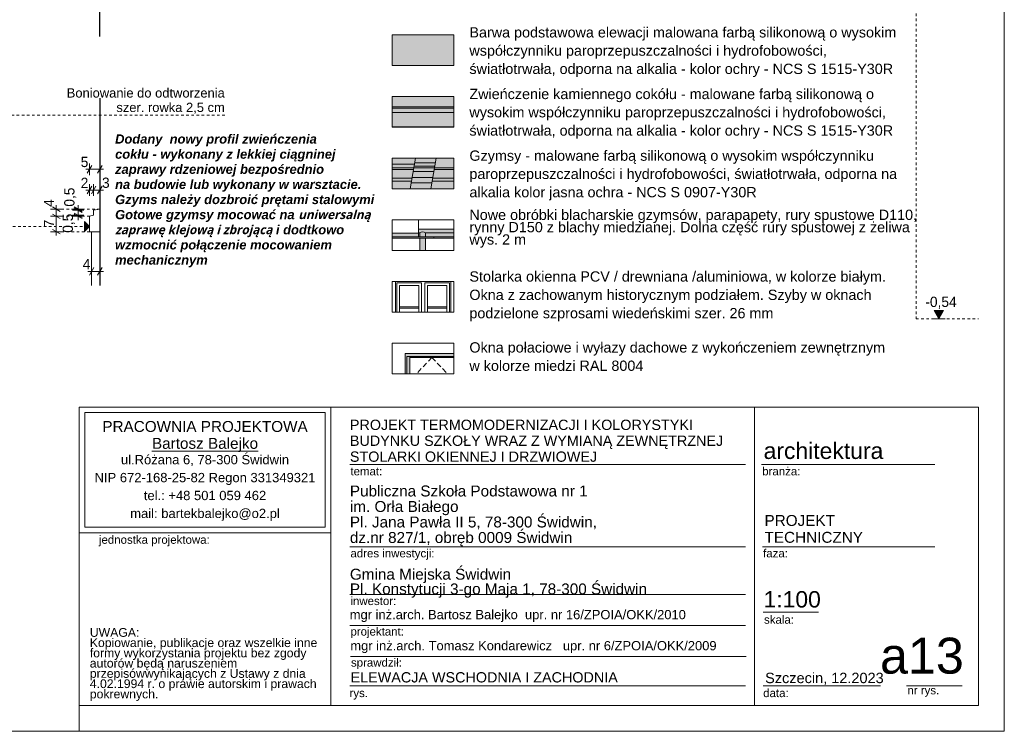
# Model space of a CAD drawing. Extents: x -396299 to -11759, y -15022 to 18278.
# Tile 6 of 205: x -371381 to -352222, y -12022 to 1829. Entities that reach past the tile are written whole.
import ezdxf

# ---------------------------------------------------------------- set-up
doc = ezdxf.new("R2010")
doc.units = 0
doc.header["$MEASUREMENT"] = 0
doc.linetypes.add('Hidden Line', pattern=[100, 50, -50])
doc.linetypes.add('Krawędzie ukryte', pattern=[150, 100, -50])
for name, color, linetype, lineweight, true_color in [('Arch okna_Nr_Pióra__114', 7, 'Continuous', 13, 0xf1d696), ('Arch okna_Nr_Pióra__82', 7, 'Continuous', 20, 0xaaaaaa), ('Arch opisy_Nr_Pióra__3', 7, 'Continuous', 20, 0xff6600)]:
    doc.layers.add(name, color=color, linetype=linetype, lineweight=lineweight, true_color=true_color)
for name, color, linetype, lineweight in [('Arch okna_Nr_Pióra__32', 34, 'Continuous', 15), ('Arch okna_Nr_Pióra__5', 7, 'Continuous', 13), ('Arch opisy_Nr_Pióra__1', 7, 'Continuous', 25), ('Arch opisy_Nr_Pióra__21', 7, 'Continuous', 13), ('Arch opisy_Nr_Pióra__5', 7, 'Continuous', 13), ('ARCH TABELA_Nr_Pióra__1', 7, 'Continuous', 25), ('ARCH TABELA_Nr_Pióra__21', 7, 'Continuous', 13), ('ARCH TABELA_Nr_Pióra__7', 7, 'Continuous', 13), ('Arch wymiary_Nr_Pióra__21', 7, 'Continuous', 13), ('Arch wymiary_Nr_Pióra__5', 7, 'Continuous', 13), ('INWENT ODWODNIENIE_Nr_Pióra__21', 7, 'Continuous', 13), ('INWENT ODWODNIENIE_Nr_Pióra__5', 7, 'Continuous', 13), ('INWENT TEREN_Nr_Pióra__1', 7, 'Continuous', 25), ('INWENT. DRZWI_Nr_Pióra__21', 7, 'Continuous', 13), ('INWENT. OKNA_Nr_Pióra__21', 7, 'Continuous', 13), ('INWENT.ŚCIANY_Nr_Pióra__1', 7, 'Continuous', 25), ('INWENT.ŚCIANY_Nr_Pióra__21', 7, 'Continuous', 13)]:
    doc.layers.add(name, color=color, linetype=linetype, lineweight=lineweight)
doc.layers.add('Arch opisy', color=7, linetype='Continuous')
doc.layers.add('Arch wymiary', color=7, linetype='Continuous')
doc.styles.add('GENERATED_STYLE_1', font='txt')
doc.styles.add('GENERATED_STYLE_10', font='arial.ttf')
doc.styles.add('GENERATED_STYLE_5', font='arial.ttf')
doc.styles.add('GENERATED_STYLE_6', font='arial.ttf')
doc.styles.add('GENERATED_STYLE_7', font='arial.ttf')
doc.dimstyles.new('GENERATED_STYLE__3', dxfattribs={"dimtxt": 200, "dimasz": 114, "dimexe": 0.18, "dimexo": 0, "dimgap": 0.09, "dimtad": 1, "dimdec": 0, "dimlfac": 0.1, "dimzin": 0, "dimdsep": 46, "dimtxsty": 'GENERATED_STYLE_1', "dimblk": 'ARROWHEAD_2', "dimblk1": 'ARROWHEAD_2', "dimblk2": 'ARROWHEAD_2', "dimcen": 0.09, "dimclrd": 7, "dimclre": 7, "dimclrt": 7, "dimazin": 0, "dimtfac": 1, "dimtdec": 4, "dimtmove": 2, "dimatfit": 3, "dimfxl": 0, "dimtolj": 1, "dimtzin": 0, "dimarcsym": 0})
doc.dimstyles.new('GENERATED_STYLE__4', dxfattribs={"dimtxt": 200, "dimasz": 114, "dimexe": 0.18, "dimexo": 0, "dimgap": 0.09, "dimtad": 1, "dimdec": 0, "dimlfac": 0.1, "dimzin": 0, "dimdsep": 46, "dimtxsty": 'GENERATED_STYLE_1', "dimblk": 'ARROWHEAD_2', "dimblk1": 'ARROWHEAD_2', "dimblk2": 'ARROWHEAD_2', "dimcen": 0.09, "dimclrd": 7, "dimclre": 7, "dimclrt": 7, "dimazin": 0, "dimtfac": 1, "dimtdec": 4, "dimtmove": 0, "dimatfit": 3, "dimfxl": 0, "dimtolj": 1, "dimtzin": 0, "dimarcsym": 0})
doc.dimstyles.new('GENERATED_STYLE__5', dxfattribs={"dimtxt": 200, "dimasz": 114, "dimexe": 0.18, "dimexo": 0, "dimgap": 0.09, "dimtad": 1, "dimtih": 1, "dimtoh": 1, "dimdec": 0, "dimlfac": 0.1, "dimzin": 0, "dimdsep": 46, "dimtxsty": 'GENERATED_STYLE_1', "dimblk": 'ARROWHEAD_2', "dimblk1": 'ARROWHEAD_2', "dimblk2": 'ARROWHEAD_2', "dimcen": 0.09, "dimclrd": 7, "dimclre": 7, "dimclrt": 7, "dimazin": 0, "dimtfac": 1, "dimtdec": 4, "dimtmove": 0, "dimatfit": 3, "dimfxl": 0, "dimtolj": 1, "dimtzin": 0, "dimarcsym": 0})

# ---------------------------------------------------------------- blocks, each defined once
blk = doc.blocks.new('Linia_173', base_point=(-367390, -31))
at = {"layer": 'Arch opisy_Nr_Pióra__3', "linetype": 'Continuous'}
blk.add_hatch(color=256, dxfattribs=at).paths.add_polyline_path([(-374767, -31), (-374667, 69), (-374667, -131)], flags=0)
for p, q in [((-374767, -31), (-374667, 69)), ((-374667, 69), (-374667, -131)), ((-374767, -31), (-374667, -131))]:
    blk.add_line(p, q, dxfattribs=at)
at = {"layer": 'Arch opisy_Nr_Pióra__3', "linetype": 'Hidden Line'}
blk.add_line((-367390, -31), (-374667, -31), dxfattribs=at)
blk = doc.blocks.new('Linia_187', base_point=(-375912, -2196))
at = {"layer": 'Arch opisy_Nr_Pióra__3', "linetype": 'Continuous'}
blk.add_hatch(color=256, dxfattribs=at).paths.add_polyline_path([(-370023, -2196), (-370123, -2296), (-370123, -2096)], flags=0)
for p, q in [((-370023, -2196), (-370123, -2096)), ((-370123, -2296), (-370123, -2096)), ((-370023, -2196), (-370123, -2296))]:
    blk.add_line(p, q, dxfattribs=at)
at = {"layer": 'Arch opisy_Nr_Pióra__3', "linetype": 'Hidden Line'}
blk.add_line((-375912, -2196), (-370123, -2196), dxfattribs=at)
blk = doc.blocks.new('Wymiary_15', base_point=(-353495, -3992))
at = {"layer": 'Arch wymiary_Nr_Pióra__21', "linetype": 'Continuous'}
blk.add_hatch(color=256, dxfattribs=at).paths.add_polyline_path([(-353495, -3992), (-353588, -3832), (-353403, -3832)], flags=0)
for p, q in [((-353495, -3992), (-353588, -3832)), ((-353588, -3832), (-353403, -3832)), ((-353403, -3832), (-353495, -3992)), ((-353495, -3992), (-353615, -3992)), ((-353495, -3992), (-353375, -3992))]:
    blk.add_line(p, q, dxfattribs=at)
at = {"layer": 'Arch wymiary_Nr_Pióra__21', "insert": (-353758, -3800), "char_height": 200, "attachment_point": 7, "style": 'GENERATED_STYLE_1'}
blk.add_mtext('{-0,54}', dxfattribs=at)
blk = doc.blocks.new('*D743')
at = {"layer": 'Arch wymiary_Nr_Pióra__5', "linetype": 'Continuous'}
for p, q in [((-369939, -2994), (-370026, -3144)), ((-369983, -3181), (-369983, -2956)), ((-369866, -3144), (-369779, -2994)), ((-369823, -3181), (-369823, -2956)), ((-370056, -3069), (-369983, -3069)), ((-369983, -3069), (-369823, -3069)), ((-369823, -3069), (-369749, -3069))]:
    blk.add_line(p, q, dxfattribs=at)
at = {"layer": 'Arch wymiary_Nr_Pióra__21', "insert": (-370154, -3029), "char_height": 200, "attachment_point": 7, "style": 'GENERATED_STYLE_1'}
blk.add_mtext('{4}', dxfattribs=at)
blk = doc.blocks.new('ARROWHEAD_2')
at = {"color": 0, "linetype": 'Continuous', "lineweight": 0}
for p, q in [((0, 0), (-1, 0)), ((-0.38, -0.66), (0.38, 0.66))]:
    blk.add_line(p, q, dxfattribs=at)
blk = doc.blocks.new('*D744')
at = {"layer": 'Arch wymiary_Nr_Pióra__5', "linetype": 'Continuous'}
for p, q in [((-370559, -1998), (-370784, -1998)), ((-370746, -1954), (-370596, -2041)), ((-370671, -2298), (-370671, -1998)), ((-370559, -2298), (-370784, -2298)), ((-370746, -2254), (-370596, -2341)), ((-370671, -2371), (-370671, -2298))]:
    blk.add_line(p, q, dxfattribs=at)
at = {"layer": 'Arch wymiary_Nr_Pióra__21', "char_height": 200, "attachment_point": 7, "rotation": 90, "style": 'GENERATED_STYLE_1'}
for s, insert in [('{4}', (-370711, -1814)), ('{7}', (-370711, -2212))]:
    blk.add_mtext(s, dxfattribs=dict(at, insert=insert))
blk = doc.blocks.new('*D745')
at = {"layer": 'Arch wymiary_Nr_Pióra__5', "linetype": 'Continuous'}
for p, q in [((-370559, -1858), (-370784, -1858)), ((-370596, -1901), (-370746, -1814)), ((-370671, -1858), (-370671, -1784)), ((-370671, -1998), (-370671, -1858)), ((-370559, -1998), (-370784, -1998)), ((-370746, -1954), (-370596, -2041))]:
    blk.add_line(p, q, dxfattribs=at)
at = {"layer": 'Arch wymiary_Nr_Pióra__21', "char_height": 200, "attachment_point": 7, "rotation": 90, "style": 'GENERATED_STYLE_1'}
for s, insert in [('{4}', (-370711, -1814)), ('{7}', (-370711, -2212))]:
    blk.add_mtext(s, dxfattribs=dict(at, insert=insert))
blk = doc.blocks.new('*D746')
at = {"layer": 'Arch wymiary_Nr_Pióra__5', "linetype": 'Continuous'}
for p, q in [((-370243, -1978), (-370243, -1904)), ((-370131, -1978), (-370356, -1978)), ((-370131, -1998), (-370356, -1998)), ((-370318, -1934), (-370168, -2021)), ((-370168, -2041), (-370318, -1954)), ((-370243, -1998), (-370243, -1978)), ((-370243, -2071), (-370243, -1998))]:
    blk.add_line(p, q, dxfattribs=at)
at = {"layer": 'Arch wymiary_Nr_Pióra__21', "insert": (-370308, -2318), "char_height": 200, "attachment_point": 7, "rotation": 90, "style": 'GENERATED_STYLE_1'}
blk.add_mtext('{0,5}', dxfattribs=at)
blk = doc.blocks.new('*D747')
at = {"layer": 'Arch wymiary_Nr_Pióra__5', "linetype": 'Continuous'}
for p, q in [((-370131, -1858), (-370356, -1858)), ((-370131, -1878), (-370356, -1878)), ((-370318, -1814), (-370168, -1901)), ((-370168, -1921), (-370318, -1834)), ((-370243, -1858), (-370243, -1784)), ((-370243, -1878), (-370243, -1858)), ((-370243, -1951), (-370243, -1878))]:
    blk.add_line(p, q, dxfattribs=at)
at = {"layer": 'Arch wymiary_Nr_Pióra__21', "insert": (-370278, -1810), "char_height": 200, "attachment_point": 7, "rotation": 90, "style": 'GENERATED_STYLE_1'}
blk.add_mtext('{0,5}', dxfattribs=at)
blk = doc.blocks.new('*D748')
at = {"layer": 'Arch wymiary_Nr_Pióra__5', "linetype": 'Continuous'}
for p, q in [((-370096, -1082), (-370023, -1082)), ((-369979, -1007), (-370066, -1157)), ((-370023, -1194), (-370023, -969)), ((-370023, -1082), (-369823, -1082)), ((-369866, -1157), (-369779, -1007)), ((-369823, -1194), (-369823, -969)), ((-369823, -1082), (-369749, -1082))]:
    blk.add_line(p, q, dxfattribs=at)
at = {"layer": 'Arch wymiary_Nr_Pióra__21', "insert": (-370194, -1042), "char_height": 200, "attachment_point": 7, "style": 'GENERATED_STYLE_1'}
blk.add_mtext('{5}', dxfattribs=at)
blk = doc.blocks.new('*D749')
at = {"layer": 'Arch wymiary_Nr_Pióra__5', "linetype": 'Continuous'}
for p, q in [((-370096, -1487), (-370023, -1487)), ((-369979, -1412), (-370066, -1562)), ((-370023, -1599), (-370023, -1374)), ((-370023, -1487), (-369943, -1487)), ((-369899, -1412), (-369986, -1562)), ((-369943, -1599), (-369943, -1374))]:
    blk.add_line(p, q, dxfattribs=at)
at = {"layer": 'Arch wymiary_Nr_Pióra__21', "char_height": 200, "attachment_point": 7, "style": 'GENERATED_STYLE_1'}
for s, insert in [('{2}', (-370194, -1447)), ('{3}', (-369779, -1447))]:
    blk.add_mtext(s, dxfattribs=dict(at, insert=insert))
blk = doc.blocks.new('*D750')
at = {"layer": 'Arch wymiary_Nr_Pióra__5', "linetype": 'Continuous'}
for p, q in [((-369899, -1412), (-369986, -1562)), ((-369943, -1599), (-369943, -1374)), ((-369943, -1487), (-369823, -1487)), ((-369866, -1562), (-369779, -1412)), ((-369823, -1599), (-369823, -1374)), ((-369823, -1487), (-369749, -1487))]:
    blk.add_line(p, q, dxfattribs=at)
at = {"layer": 'Arch wymiary_Nr_Pióra__21', "char_height": 200, "attachment_point": 7, "style": 'GENERATED_STYLE_1'}
for s, insert in [('{2}', (-370194, -1447)), ('{3}', (-369779, -1447))]:
    blk.add_mtext(s, dxfattribs=dict(at, insert=insert))

msp = doc.modelspace()

# ---------------------------------------------------------------- hatches: boundary and pattern name
at = {"layer": 'Arch okna_Nr_Pióra__114', "linetype": 'Continuous', "lineweight": 0, "true_color": 0x786b4b}
for points in [[(-362930.5, 1535.1), (-364130.5, 1535.1), (-364130.5, 935.1), (-362930.5, 935.1)], [(-364130.5, 25.1), (-362930.5, 25.1), (-362930.5, 335.1), (-364130.5, 335.1)], [(-364130.5, -864.9), (-364130.5, -984.9), (-363699.3, -984.9), (-363678.6, -864.9)], [(-363694.1, -954.9), (-363294.1, -954.9), (-363278.6, -864.9), (-363678.6, -864.9)], [(-363311.4, -1054.9), (-362930.5, -1054.9), (-362930.5, -864.9), (-363278.6, -864.9)], [(-363756.4, -1314.9), (-364130.5, -1314.9), (-364130.5, -1464.9), (-363782.4, -1464.9)], [(-362930.5, -1464.9), (-362930.5, -1314.9), (-363356.4, -1314.9), (-363382.4, -1464.9)], [(-363361.6, -1344.9), (-363761.6, -1344.9), (-363782.4, -1464.9), (-363382.4, -1464.9)]]:
    msp.add_hatch(color=47, dxfattribs=at).paths.add_polyline_path(points, flags=0)
at = {"layer": 'Arch okna_Nr_Pióra__114', "linetype": 'Continuous', "lineweight": 0, "true_color": 0x3c3525}
for points in [[(-364130.5, -1314.9), (-363756.4, -1314.9), (-363716.6, -1084.9), (-364130.5, -1084.9)], [(-363323.5, -1124.9), (-363723.5, -1124.9), (-363744.3, -1244.9), (-363344.3, -1244.9)], [(-363723.5, -1124.9), (-363323.5, -1124.9), (-363311.4, -1054.9), (-363711.4, -1054.9)], [(-363346, -1254.9), (-362930.5, -1254.9), (-362930.5, -1084.9), (-363316.6, -1084.9)], [(-363761.6, -1344.9), (-363361.6, -1344.9), (-363344.3, -1244.9), (-363744.3, -1244.9)], [(-362930.5, -1254.9), (-363346, -1254.9), (-363356.4, -1314.9), (-362930.5, -1314.9)]]:
    msp.add_hatch(color=39, dxfattribs=at).paths.add_polyline_path(points, flags=0)
at = {"layer": 'Arch okna_Nr_Pióra__32', "linetype": 'Continuous', "lineweight": 0, "true_color": 0x603000}
for points in [[(-363711.4, -1054.9), (-363311.4, -1054.9), (-363294.1, -954.9), (-363694.1, -954.9)], [(-364130.5, -1084.9), (-363716.6, -1084.9), (-363699.3, -984.9), (-364130.5, -984.9)], [(-363316.6, -1084.9), (-362930.5, -1084.9), (-362930.5, -1054.9), (-363311.4, -1054.9)], [(-364130.5, -2424.3), (-362930.5, -2424.3), (-362930.5, -2244.9), (-363620.6, -2244.9), (-363620.6, -2324.3), (-364130.5, -2324.3)], [(-363595.6, -2424.3), (-363595.6, -2664.9), (-363485.6, -2664.9), (-363485.6, -2424.3)], [(-363790.5, -5064.9), (-363790.5, -4744.9), (-362930.5, -4744.9), (-362930.5, -4664.9), (-363880.5, -4664.9), (-363880.5, -5064.9)]]:
    msp.add_hatch(color=48, dxfattribs=at).paths.add_polyline_path(points, flags=0)
at = {"layer": 'Arch okna_Nr_Pióra__82', "linetype": 'Continuous', "lineweight": 0, "true_color": 0x555555}
msp.add_hatch(color=251, dxfattribs=at).paths.add_polyline_path([(-364130.5, -264.9), (-362930.5, -264.9), (-362930.5, 25.1), (-364130.5, 25.1)], flags=0)

# ---------------------------------------------------------------- linework, layer by layer
at = {"layer": 'Arch okna_Nr_Pióra__5', "linetype": 'Krawędzie ukryte'}
for q in [(-363662.8, -5064.9), (-363058.1, -5064.9)]:
    msp.add_line((-363360.5, -4744.9), q, dxfattribs=at)
at = {"layer": 'Arch opisy_Nr_Pióra__21', "linetype": 'Continuous'}
for p, q in [((-364130.5, -3864.9), (-364130.5, -3264.9)), ((-364130.5, -3264.9), (-362930.5, -3264.9)), ((-362930.5, -3264.9), (-362930.5, -3864.9)), ((-362930.5, -3864.9), (-364130.5, -3864.9)), ((-364130.5, -5064.9), (-364130.5, -4464.9)), ((-364130.5, -4464.9), (-362930.5, -4464.9)), ((-362930.5, -4464.9), (-362930.5, -5064.9)), ((-362930.5, -5064.9), (-364130.5, -5064.9))]:
    msp.add_line(p, q, dxfattribs=at)
at = {"layer": 'Arch opisy_Nr_Pióra__3', "linetype": 'Hidden Line'}
for p, q in [((-370671.2, -1857.8), (-369822.6, -1857.8)), ((-370671.2, -1997.8), (-370022.6, -1997.8)), ((-370671.2, -2297.8), (-370022.6, -2297.8))]:
    msp.add_line(p, q, dxfattribs=at)
at = {"layer": 'ARCH TABELA_Nr_Pióra__21', "linetype": 'Continuous'}
for p, q in [((-352221.9, 17678.4), (-352221.9, -12021.6)), ((-370221.9, -5710.5), (-352721.9, -5710.5)), ((-370221.9, -5710.5), (-365328.3, -5710.5)), ((-370221.9, -8157.3), (-370221.9, -5710.5)), ((-370221.9, -11521.6), (-370221.9, -5710.5)), ((-365328.3, -5710.5), (-365328.3, -11521.6)), ((-365328.3, -8157.3), (-365328.3, -5710.5)), ((-357083.6, -5710.5), (-357083.6, -11521.6)), ((-352721.9, -5710.5), (-352721.9, -11521.6)), ((-370115.5, -8050.9), (-370115.5, -5816.9)), ((-370115.5, -5816.9), (-365434.6, -5816.9)), ((-365434.6, -8050.9), (-365434.6, -5816.9)), ((-365328.3, -11521.6), (-365328.3, -6110.5)), ((-364956, -6831.1), (-357256.2, -6831.1)), ((-356944.3, -6831.1), (-353576.9, -6831.1)), ((-370221.9, -8157.3), (-365328.3, -8157.3)), ((-370115.5, -8050.9), (-365434.6, -8050.9)), ((-364956, -8431.6), (-357256.2, -8431.6)), ((-356926.8, -8431.6), (-353576.9, -8431.6)), ((-364956, -9359.6), (-357256.2, -9359.6)), ((-356915, -9703.8), (-355835.4, -9703.8)), ((-364956, -9962), (-357256.2, -9962)), ((-364945.3, -10566.7), (-357245.5, -10566.7)), ((-364956, -11139.2), (-357256.2, -11139.2)), ((-356915, -11139.2), (-354633.2, -11139.2)), ((-354124.5, -11139.2), (-353044.9, -11139.2)), ((-370221.9, -11521.6), (-365328.3, -11521.6)), ((-370221.9, -12021.6), (-370221.9, -11521.6)), ((-370221.9, -12021.6), (-370221.9, -11521.6)), ((-370221.9, -12021.6), (-370221.9, -11521.6)), ((-352721.9, -11521.6), (-365328.3, -11521.6)), ((-352221.9, -12021.6), (-394021.9, -12021.6))]:
    msp.add_line(p, q, dxfattribs=at)
at = {"layer": 'INWENT ODWODNIENIE_Nr_Pióra__21', "linetype": 'Continuous'}
for p, q in [((-363595.6, -2394.3), (-363595.6, -2319.9)), ((-363595.6, -2664.9), (-363595.6, -2424.3)), ((-363485.6, -2394.3), (-363485.6, -2319.9)), ((-363485.6, -2664.9), (-363485.6, -2424.3))]:
    msp.add_line(p, q, dxfattribs=at)
msp.add_arc((-363540.6, -2387.3), 87, 50.76459, 129.23541, dxfattribs=at)
at = {"layer": 'INWENT ODWODNIENIE_Nr_Pióra__5', "linetype": 'Continuous'}
for p, q in [((-363620.6, -2244.9), (-362930.5, -2244.9)), ((-363620.6, -2319.9), (-363595.6, -2319.9)), ((-363485.6, -2319.9), (-362930.5, -2319.9))]:
    msp.add_line(p, q, dxfattribs=at)
at = {"layer": 'INWENT TEREN_Nr_Pióra__1', "linetype": 'Continuous'}
msp.add_line((-362930.5, -264.9), (-364130.5, -264.9), dxfattribs=at)
at = {"layer": 'INWENT. DRZWI_Nr_Pióra__21', "linetype": 'Continuous'}
for p, q in [((-364070.5, -3864.9), (-364070.5, -3264.9)), ((-364040.5, -3294.9), (-363565.5, -3294.9)), ((-364040.5, -3864.9), (-364040.5, -3294.9)), ((-363990.5, -3344.9), (-363615.5, -3344.9)), ((-363990.5, -3864.9), (-363990.5, -3344.9)), ((-363615.5, -3864.9), (-363615.5, -3344.9)), ((-363565.5, -3864.9), (-363565.5, -3294.9)), ((-363495.5, -3294.9), (-363020.5, -3294.9)), ((-363495.5, -3864.9), (-363495.5, -3294.9)), ((-363445.5, -3344.9), (-363070.5, -3344.9)), ((-363445.5, -3864.9), (-363445.5, -3344.9)), ((-363070.5, -3864.9), (-363070.5, -3344.9)), ((-363020.5, -3864.9), (-363020.5, -3294.9)), ((-362990.5, -3864.9), (-362990.5, -3264.9)), ((-363990.5, -3756.4), (-363615.5, -3756.4)), ((-363990.5, -3782.4), (-363615.5, -3782.4)), ((-363445.5, -3756.4), (-363070.5, -3756.4)), ((-363445.5, -3782.4), (-363070.5, -3782.4))]:
    msp.add_line(p, q, dxfattribs=at)
at = {"layer": 'INWENT. OKNA_Nr_Pióra__21', "linetype": 'Continuous'}
for p, q in [((-363880.5, -4664.9), (-363880.5, -5064.9)), ((-362930.5, -4664.9), (-363880.5, -4664.9)), ((-362930.5, -4724.9), (-363850.5, -4724.9)), ((-363850.5, -5064.9), (-363850.5, -4724.9)), ((-363790.5, -5064.9), (-363790.5, -4724.9)), ((-362930.5, -4744.9), (-363790.5, -4744.9))]:
    msp.add_line(p, q, dxfattribs=at)
at = {"layer": 'INWENT.ŚCIANY_Nr_Pióra__1', "linetype": 'Continuous'}
for p, q in [((-369822.6, 1499.2), (-369822.6, 4979.2)), ((-369822.6, 299.6), (-369822.6, -3344.1))]:
    msp.add_line(p, q, dxfattribs=at)
at = {"layer": 'INWENT.ŚCIANY_Nr_Pióra__21', "linetype": 'Hidden Line'}
for p, q in [((-353938.9, 6750.2), (-353938.9, -3991.8)), ((-353938.9, -3991.8), (-352721.9, -3991.8))]:
    msp.add_line(p, q, dxfattribs=at)
at = {"layer": 'INWENT.ŚCIANY_Nr_Pióra__21', "linetype": 'Continuous'}
for p, q in [((-364130.5, 935.1), (-364130.5, 1535.1)), ((-364130.5, 1535.1), (-362930.5, 1535.1)), ((-362930.5, 1535.1), (-362930.5, 935.1)), ((-362930.5, 935.1), (-364130.5, 935.1)), ((-364130.5, -264.9), (-364130.5, 335.1)), ((-364130.5, 335.1), (-362930.5, 335.1)), ((-362930.5, 335.1), (-362930.5, -264.9)), ((-364130.5, 135.1), (-362930.5, 135.1)), ((-364130.5, 105.1), (-362930.5, 105.1)), ((-364130.5, 25.1), (-362930.5, 25.1)), ((-362930.5, -264.9), (-364130.5, -264.9)), ((-364130.5, -1464.9), (-364130.5, -864.9)), ((-364130.5, -864.9), (-362930.5, -864.9)), ((-363678.6, -864.9), (-363782.4, -1464.9)), ((-363694.1, -954.9), (-363294.1, -954.9)), ((-363278.6, -864.9), (-363382.4, -1464.9)), ((-362930.5, -864.9), (-362930.5, -1464.9)), ((-362930.5, -864.9), (-362930.5, -1244.9)), ((-364130.5, -984.9), (-363699.3, -984.9)), ((-364130.5, -1054.9), (-363711.4, -1054.9)), ((-363716.6, -1084.9), (-364130.5, -1084.9)), ((-363723.5, -1124.9), (-363323.5, -1124.9)), ((-363711.4, -1054.9), (-363311.4, -1054.9)), ((-363706.2, -1024.9), (-363306.2, -1024.9)), ((-363316.6, -1084.9), (-362930.5, -1084.9)), ((-363311.4, -1054.9), (-362930.5, -1054.9)), ((-363746, -1254.9), (-364130.5, -1254.9)), ((-363756.4, -1314.9), (-364130.5, -1314.9)), ((-363744.3, -1244.9), (-363344.3, -1244.9)), ((-362930.5, -1314.9), (-363356.4, -1314.9)), ((-362930.5, -1254.9), (-363346, -1254.9)), ((-362930.5, -1464.9), (-364130.5, -1464.9)), ((-363761.6, -1344.9), (-363361.6, -1344.9)), ((-369822.6, -1857.8), (-369942.6, -1877.8)), ((-369942.6, -1877.8), (-369942.6, -1977.8)), ((-369942.6, -1977.8), (-370022.6, -1997.8)), ((-370022.6, -1997.8), (-370022.6, -2297.8)), ((-364130.5, -2664.9), (-364130.5, -2064.9)), ((-364130.5, -2064.9), (-362930.5, -2064.9)), ((-363620.6, -2394.3), (-363620.6, -2064.9)), ((-362930.5, -2064.9), (-362930.5, -2664.9)), ((-370022.6, -2297.8), (-369822.6, -2297.8)), ((-369982.6, -2297.8), (-369982.6, -3344.1)), ((-364130.5, -2324.3), (-363620.6, -2324.3)), ((-364130.5, -2394.3), (-362930.5, -2394.3)), ((-364130.5, -2394.3), (-363350.6, -2394.3)), ((-364130.5, -2424.3), (-362930.5, -2424.3)), ((-363320.6, -2424.3), (-363320.6, -2394.3)), ((-362930.5, -2664.9), (-364130.5, -2664.9))]:
    msp.add_line(p, q, dxfattribs=at)

# ---------------------------------------------------------------- block references
at = {"layer": 'Arch opisy', "color": 30, "linetype": 'Hidden Line', "lineweight": 20, "true_color": 0xff6600}
for name, p in [('Linia_173', (-367390.5, -30.8)), ('Linia_187', (-375911.8, -2196.1))]:
    msp.add_blockref(name, p, dxfattribs=at)
at = {"layer": 'Arch wymiary', "linetype": 'Continuous'}
msp.add_blockref('Wymiary_15', (-353495.4, -3991.8), dxfattribs=at)

# ---------------------------------------------------------------- texts
at = {"layer": 'Arch opisy_Nr_Pióra__1', "linetype": 'Continuous', "attachment_point": 1}
for s, insert, char_height, width, line_spacing_factor, style in [('{Barwa podstawowa elewacji malowana farbą silikonową o wysokim współczynniku paroprzepuszczalności i hydrofobowości, \\Pświatłotrwała, odporna na alkalia - kolor ochry - NCS S 1515-Y30R }', (-362630.5, 1683.5), 200, 8549.677, 1.066371, 'GENERATED_STYLE_5'), ('{Zwieńczenie kamiennego cokółu - malowane farbą silikonową o wysokim współczynniku paroprzepuszczalności i hydrofobowości, \\Pświatłotrwała, odporna na alkalia - kolor ochry - NCS S 1515-Y30R }', (-362630.5, 483.5), 200, 8549.677, 1.066371, 'GENERATED_STYLE_5'), ('\\A1;{\\fArial|b1|i1|c0|p38;Dodany  nowy profil zwieńczenia\\Pcokłu - wykonany z lekkiej ciągninej\\Pzaprawy rdzeniowej bezpośrednio\\Pna budowie lub wykonany w warsztacie.\\PGzyms należy dozbroić prętami stalowymi\\PGotowe gzymsy mocować na \\fSegoe UI|b1|i1|c0|p34;\\H0.971429x;uniwersalną zaprawę klejową i zbrojącą\\fArial|b1|i1|c0|p38;\\H1.029412x; i dodtkowo\\Pwzmocnić połączenie mocowaniem mechanicznym}', (-369524.7, -402.9), 180, 5394.216, 0.980737, 'GENERATED_STYLE_10'), ('{Gzymsy - malowane farbą silikonową o wysokim współczynniku paroprzepuszczalności i hydrofobowości, światłotrwała, odporna na alkalia kolor jasna ochra - NCS S 0907-Y30R }', (-362630.5, -716.5), 200, 8549.677, 1.066371, 'GENERATED_STYLE_5'), ('{Nowe obróbki blacharskie gzymsów, parapapety, rury spustowe D110, \\Prynny D150 z blachy miedzianej. Dolna część rury spustowej z żeliwa wys. 2 m}', (-362630.5, -1868.5), 200, 8549.677, 0.719547, 'GENERATED_STYLE_5'), ('{Stolarka okienna PCV / drewniana /aluminiowa, w kolorze białym. \\POkna z zachowanym historycznym podziałem. Szyby w oknach\\Ppodzielone szprosami wiedeńskimi szer. 26 mm}', (-362630.5, -3068.5), 200, 8549.677, 1.070232, 'GENERATED_STYLE_5'), ('{Okna połaciowe i wyłazy dachowe z wykończeniem zewnętrznym\\Pw kolorze miedzi RAL 8004}', (-362630.5, -4449.2), 200, 8549.677, 1.070449, 'GENERATED_STYLE_5')]:
    msp.add_mtext(s, dxfattribs=dict(at, insert=insert, char_height=char_height, width=width, line_spacing_factor=line_spacing_factor, style=style))
at = {"layer": 'Arch opisy_Nr_Pióra__5', "linetype": 'Continuous', "insert": (-367390.5, 493.8), "char_height": 180, "width": 4054.423, "attachment_point": 3, "line_spacing_factor": 0.938497, "style": 'GENERATED_STYLE_10'}
msp.add_mtext('{Boniowanie do odtworzenia\\Pszer. rowka 2,5 cm}', dxfattribs=at)
at = {"layer": 'ARCH TABELA_Nr_Pióra__1', "linetype": 'Continuous'}
for s, insert, char_height, attachment_point, line_spacing_factor, style in [('{PROJEKT \\PTECHNICZNY}', (-356888.1, -7811.3), 212.84, 1, 0.9248, 'GENERATED_STYLE_7'), ('{Gmina Miejska Świdwin\\PPl. Konstytucji 3-go Maja 1, 78-300 Świdwin}', (-364956, -9420.9), 212.766, 7, 0.807442, 'GENERATED_STYLE_5')]:
    msp.add_mtext(s, dxfattribs=dict(at, insert=insert, char_height=char_height, attachment_point=attachment_point, line_spacing_factor=line_spacing_factor, style=style))
at = {"layer": 'ARCH TABELA_Nr_Pióra__7', "linetype": 'Continuous'}
for s, insert, char_height, attachment_point, line_spacing_factor, style in [('{PROJEKT TERMOMODERNIZACJI I KOLORYSTYKI\\PBUDYNKU SZKOŁY WRAZ Z WYMIANĄ ZEWNĘTRZNEJ \\PSTOLARKI OKIENNEJ I DRZWIOWEJ }', (-364956, -6778.3), 200, 7, 0.928963, 'GENERATED_STYLE_7'), ('{PRACOWNIA PROJEKTOWA\\P\\LBartosz Balejko}', (-367775.1, -5981.8), 212.766, 2, 0.926719, 'GENERATED_STYLE_6'), ('{Publiczna Szkoła Podstawowa nr 1\\Pim. Orła Białego\\PPl. Jana Pawła II 5, 78-300 Świdwin, \\Pdz.nr 827/1, obręb 0009 Świdwin}', (-364956, -8419.9), 212.766, 7, 0.850494, 'GENERATED_STYLE_5')]:
    msp.add_mtext(s, dxfattribs=dict(at, insert=insert, char_height=char_height, attachment_point=attachment_point, line_spacing_factor=line_spacing_factor, style=style))
for s, insert, char_height, attachment_point, style in [('{architektura}', (-356905.6, -6401.5), 319.16, 1, 'GENERATED_STYLE_5'), ('{temat:}', (-364945.3, -6879.9), 159.58, 1, 'GENERATED_STYLE_5'), ('{branża:}', (-356932.5, -6879.9), 159.58, 1, 'GENERATED_STYLE_5'), ('{jednostka projektowa:}', (-369839, -8211.9), 159.58, 1, 'GENERATED_STYLE_5'), ('{adres inwestycji:}', (-364945.3, -8476.6), 159.58, 1, 'GENERATED_STYLE_5'), ('{faza:}', (-356915, -8476.6), 159.58, 1, 'GENERATED_STYLE_5'), ('{1:100}', (-356907.7, -9292.6), 319.16, 1, 'GENERATED_STYLE_5'), ('{inwestor:}', (-364945.3, -9404.6), 159.58, 1, 'GENERATED_STYLE_5'), ('{mgr inż.arch. Bartosz Balejko  upr. nr 16/ZPOIA/OKK/2010}', (-364958.3, -9660.1), 180, 1, 'GENERATED_STYLE_5'), ('{skala:}', (-356897.3, -9768.1), 159.58, 1, 'GENERATED_STYLE_5'), ('{projektant:}', (-364945.3, -9998.5), 159.58, 1, 'GENERATED_STYLE_5'), ('{mgr inż.arch. Tomasz Kondarewicz   upr. nr 6/ZPOIA/OKK/2009}', (-364947.6, -10264.8), 180, 1, 'GENERATED_STYLE_5'), ('{a13}', (-353009.2, -10199.2), 700, 3, 'GENERATED_STYLE_5'), ('{sprawdził:}', (-364934.6, -10603.2), 159.58, 1, 'GENERATED_STYLE_5'), ('{ELEWACJA WSCHODNIA I ZACHODNIA}', (-364942.3, -10870.7), 200, 1, 'GENERATED_STYLE_7'), ('{Szczecin, 12.2023}', (-356876.3, -10881.9), 202.128, 1, 'GENERATED_STYLE_5'), ('{rys.}', (-364963.3, -11196.4), 159.58, 1, 'GENERATED_STYLE_5'), ('{data:}', (-356913.6, -11196.4), 159.58, 1, 'GENERATED_STYLE_5'), ('{nr rys.}', (-354106.9, -11143), 159.58, 1, 'GENERATED_STYLE_5')]:
    msp.add_mtext(s, dxfattribs=dict(at, insert=insert, char_height=char_height, attachment_point=attachment_point, style=style))
at = {"layer": 'ARCH TABELA_Nr_Pióra__7', "linetype": 'Continuous', "style": 'GENERATED_STYLE_5'}
for s, insert, char_height, width, attachment_point, line_spacing_factor in [('{ul.Różana 6, 78-300 Świdwin\\PNIP 672-168-25-82 Regon 331349321\\Ptel.: +48 501 059 462\\Pmail: bartekbalejko@o2.pl}', (-367775.1, -6643.7), 180.852, 7974.447, 2, 1.156383), ('{UWAGA:\\PKopiowanie, publikacje oraz wszelkie inne formy wykorzystania projektu bez zgody autorów będą naruszeniem przepisówwynikających z Ustawy z dnia 4.02.1994 r. o prawie autorskim i prawach pokrewnych.}', (-370016.8, -10011.9), 170.2128, 4483.408, 1, 0.703415)]:
    msp.add_mtext(s, dxfattribs=dict(at, insert=insert, char_height=char_height, width=width, attachment_point=attachment_point, line_spacing_factor=line_spacing_factor))

# ---------------------------------------------------------------- dimensions: what is measured, and where the dimension line sits
at = {"layer": 'Arch wymiary', "linetype": 'Continuous'}
for base, p1, p2, text, picture, middle in [((-370022.6, -1081.7), (-370022.6, -1997.8), (-369822.6, -1857.8), '5', '*D748', (-370118.1, -941.7)), ((-370022.6, -1486.7), (-370022.6, -1997.8), (-369942.6, -1977.8), '2', '*D749', (-370118.1, -1346.7)), ((-370022.6, -1486.7), (-369942.6, -1977.8), (-369822.6, -1857.8), '3', '*D750', (-369703.4, -1346.7)), ((-369982.6, -3068.9), (-369982.6, -3344.1), (-369822.6, -3344.1), '4', '*D743', (-370078.1, -2928.9))]:
    dim = msp.add_linear_dim(base=base, p1=p1, p2=p2, text=text, dimstyle='GENERATED_STYLE__5', dxfattribs=at)
    dim.commit()
    dim.dimension.update_dxf_attribs({"geometry": picture, "text_midpoint": middle})
for base, p1, p2, text, dimstyle, picture, middle in [((-370243.2, -1877.8), (-369942.6, -1877.8), (-369822.6, -1857.8), '0,5', 'GENERATED_STYLE__3', '*D747', (-370378.2, -1620)), ((-370671.2, -2297.8), (-370022.6, -2297.8), (-370022.6, -1997.8), '7', 'GENERATED_STYLE__4', '*D744', (-370811.2, -2135.9)), ((-370671.2, -2297.8), (-370022.6, -1997.8), (-369822.6, -1857.8), '4', 'GENERATED_STYLE__4', '*D745', (-370811.2, -1738.5)), ((-370243.2, -1997.8), (-370022.6, -1997.8), (-369942.6, -1977.8), '0,5', 'GENERATED_STYLE__3', '*D746', (-370407.9, -2127.6))]:
    dim = msp.add_linear_dim(base=base, p1=p1, p2=p2, angle=90, text=text, dimstyle=dimstyle, dxfattribs=at)
    dim.commit()
    dim.dimension.update_dxf_attribs({"geometry": picture, "text_midpoint": middle})

doc.saveas('drawing.dxf')
